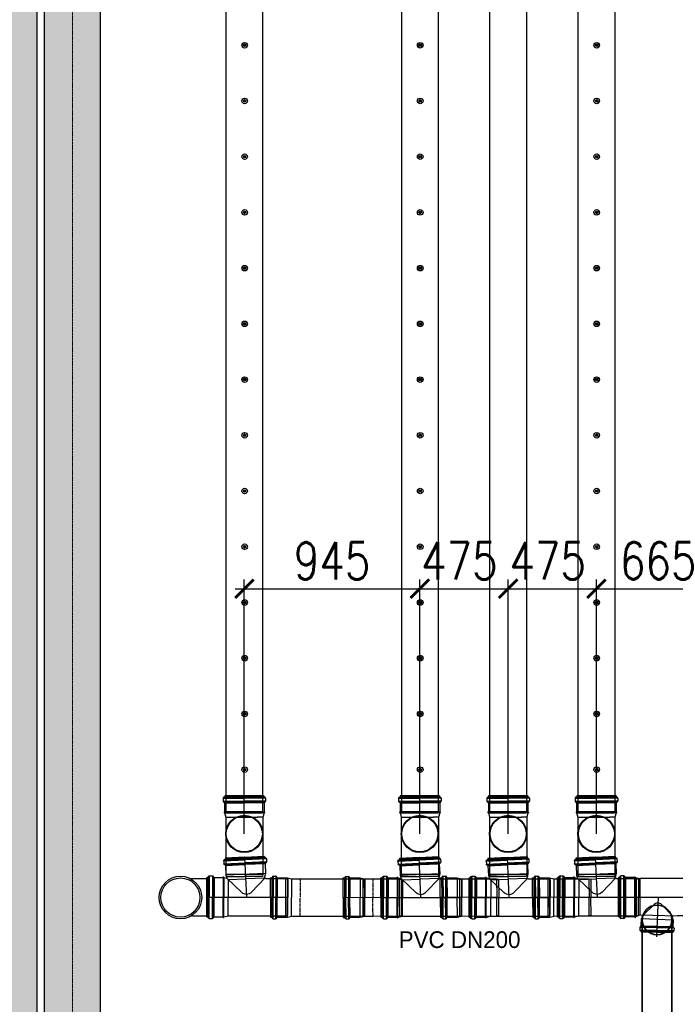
# Model space of a CAD drawing. Header units: millimetres. Extents: x -374129 to 1163271, y -112652 to 695637.
# Tile 92 of 256: x 38196 to 41724, y -45611 to -40310. Entities that reach past the tile are written whole.
import ezdxf
from ezdxf import colors
from ezdxf.entities.mleader import LeaderData, LeaderLine
from ezdxf.math import Vec2, Vec3

# ---------------------------------------------------------------- set-up
doc = ezdxf.new("R2010")
doc.units = ezdxf.units.MM
doc.header["$PDMODE"] = 4
for name, pattern in [('ACAD_ISO04W100', [30, 24, -3, 0, -3]), ('CENTER1', [0.77, 0.5, -0.1, 0.07, -0.1]), ('DASHDOT', [20, 13, -3.4, 0.2, -3.4])]:
    doc.linetypes.add(name, pattern=pattern)
for name, color, linetype in [('EAB_underground piping system', 1, 'Continuous'), ('FK_opisy', 7, 'Continuous'), ('KRT_kreskowanie', 252, 'Continuous'), ('KRT_opisy', 146, 'Continuous'), ('KRT_sciany', 2, 'Continuous'), ('KRT_technologia', 30, 'Continuous'), ('KRT_wymiary', 4, 'Continuous')]:
    doc.layers.add(name, color=color, linetype=linetype)
doc.layers.add('IS_pomocnicza', color=6, linetype='Continuous', lineweight=30)
doc.layers.add('KRT_osie', color=55, linetype='ACAD_ISO04W100', lineweight=18)
doc.styles.add('WYMIAR', font='romans.shx', dxfattribs={"width": 0.8})
doc.dimstyles.new('KRT_1-100', dxfattribs={"dimscale": 100, "dimtxt": 2, "dimasz": 1, "dimexe": 0.5, "dimexo": 0, "dimgap": 0.5, "dimtad": 1, "dimdec": 1, "dimrnd": 0.1, "dimzin": 9, "dimdsep": 46, "dimtxsty": 'WYMIAR', "dimblk": 'ARCHTICK', "dimcen": 0.09, "dimdle": 0.5, "dimclrd": 1, "dimclre": 252, "dimclrt": 256, "dimadec": 0, "dimazin": 0, "dimtfac": 1, "dimtdec": 1, "dimtmove": 0, "dimatfit": 3, "dimfxl": 1, "dimtolj": 1, "dimtzin": 0, "dimarcsym": 0})

# ---------------------------------------------------------------- blocks, each defined once
blk = doc.blocks.new('IS_KAO_trójnik_200_góra')
at = {"layer": 'KRT_technologia', "linetype": 'Continuous', "transparency": 33554687}
for p, q in [((34869.72, 13524.58), (34868.63, 13524.29)), ((34868.63, 13524.29), (34868.63, 13514.58)), ((34897.28, 13524.58), (34869.72, 13524.58)), ((34869.72, 13504.58), (34869.72, 13524.58)), ((34900.61, 13524.58), (34897.28, 13524.58)), ((34903.02, 13525.22), (34900.61, 13524.58)), ((34900.61, 13524.58), (34900.61, 13507.41)), ((34903.02, 13525.22), (34901.38, 13524.78)), ((34903.05, 13525.07), (34903.05, 13514.58)), ((34903.07, 13525.27), (34903.12, 13525.45)), ((34903.14, 13525.32), (34903.14, 13514.58)), ((34903.29, 13525.51), (34903.19, 13525.51)), ((34903.34, 13525.32), (34903.34, 13514.58)), ((34903.41, 13525.29), (34903.36, 13525.45)), ((34903.43, 13525.08), (34903.43, 13514.58)), ((34908.29, 13525.23), (34903.48, 13525.23)), ((34908.29, 13525.23), (34908.29, 13514.58)), ((34908.54, 13525.16), (34908.54, 13514.58)), ((34908.83, 13525.74), (34908.83, 13514.58)), ((34910.88, 13526.05), (34909.2, 13526.05)), ((34909.2, 13526.05), (34909.2, 13514.58)), ((34910.88, 13526.05), (34910.88, 13514.58)), ((34911.25, 13525.74), (34911.25, 13514.58)), ((34911.43, 13525.55), (34911.43, 13525.47)), ((34911.55, 13525.07), (34911.55, 13514.58)), ((34912.15, 13525.14), (34911.79, 13525.14)), ((34911.79, 13525.14), (34911.79, 13514.58)), ((34912.15, 13525.07), (34912.15, 13514.58)), ((34912.22, 13514.58), (34912.22, 13525.07)), ((34868.63, 13504.87), (34868.63, 13514.58)), ((34903.05, 13504.09), (34903.05, 13514.58)), ((34903.14, 13503.84), (34903.14, 13514.58)), ((34903.34, 13503.84), (34903.34, 13514.58)), ((34903.43, 13504.08), (34903.43, 13514.58)), ((34908.29, 13503.92), (34908.29, 13514.58)), ((34908.54, 13504), (34908.54, 13514.58)), ((34908.83, 13503.42), (34908.83, 13514.58)), ((34909.2, 13503.11), (34909.2, 13514.58)), ((34910.88, 13503.11), (34910.88, 13514.58)), ((34911.25, 13503.42), (34911.25, 13514.58)), ((34911.55, 13504.09), (34911.55, 13514.58)), ((34911.79, 13504.01), (34911.79, 13514.58)), ((34912.15, 13504.09), (34912.15, 13514.58)), ((34912.22, 13514.58), (34912.22, 13504.09)), ((34900.61, 13504.58), (34900.61, 13507.41)), ((34869.72, 13504.58), (34868.63, 13504.87)), ((34897.28, 13504.58), (34869.72, 13504.58)), ((34900.61, 13504.58), (34897.28, 13504.58)), ((34903.02, 13503.93), (34900.61, 13504.58)), ((34903.07, 13503.88), (34903.12, 13503.7)), ((34903.29, 13503.65), (34903.19, 13503.65)), ((34903.41, 13503.87), (34903.36, 13503.7)), ((34908.29, 13503.92), (34903.48, 13503.92)), ((34910.88, 13503.11), (34909.2, 13503.11)), ((34911.43, 13503.6), (34911.43, 13503.68)), ((34912.15, 13504.01), (34911.79, 13504.01))]:
    blk.add_line(p, q, dxfattribs=at)
at = {"layer": 'KRT_technologia'}
for radius in [10, 9.7]:
    blk.add_circle((34891.65, 13514.58), radius, dxfattribs=at)
at = {"layer": 'KRT_technologia', "linetype": 'Continuous', "transparency": 33554687}
for centre, radius, start, end in [((34903, 13525.29), 0.0727, 285, 345), ((34903.19, 13525.43), 0.0727, 90, 165), ((34903.29, 13525.43), 0.0727, 15, 90), ((34903.48, 13525.31), 0.0727, 195, 270), ((34908.29, 13525.6), 0.364, 270, 354.2608), ((34909.2, 13525.51), 0.545, 90, 174.2608), ((34910.88, 13525.51), 0.545, 5, 90), ((34911.79, 13525.51), 0.364, 185, 270), ((34912.15, 13525.07), 0.0727, 0, 90), ((34903, 13503.86), 0.0727, 15, 75), ((34903.19, 13503.72), 0.0727, 195, 270), ((34903.29, 13503.72), 0.0727, 270, 345), ((34903.48, 13503.85), 0.0727, 90, 165), ((34908.29, 13503.56), 0.364, 5.7392, 90), ((34909.2, 13503.65), 0.545, 185.7392, 270), ((34910.88, 13503.65), 0.545, 270, 355), ((34911.79, 13503.65), 0.364, 90, 175), ((34912.15, 13504.09), 0.0727, 270, 0)]:
    blk.add_arc(centre, radius, start, end, dxfattribs=at)
blk = doc.blocks.new('IS_KAO_rura_z_kielichem_200')
at = {"layer": 'KRT_technologia', "linetype": 'Continuous', "transparency": 33554687}
for p, q in [((34250.15, 14720.93), (34250.16, 14721.1)), ((34250.16, 14721.1), (34250.16, 14710.24)), ((34252.2, 14721.68), (34250.8, 14721.68)), ((34250.8, 14721.68), (34250.8, 14710.24)), ((34252.2, 14721.68), (34252.2, 14710.24)), ((34252.85, 14720.93), (34252.83, 14721.1)), ((34252.83, 14721.1), (34252.83, 14710.24)), ((34203.99, 14720.24), (34202.96, 14719.93)), ((34202.96, 14719.93), (34202.96, 14710.24)), ((34242.28, 14720.24), (34203.99, 14720.24)), ((34203.99, 14700.24), (34203.99, 14720.24)), ((34242.28, 14720.24), (34237.69, 14720.24)), ((34244.52, 14720.84), (34242.28, 14720.24)), ((34242.28, 14720.24), (34242.28, 14710.24)), ((34250.06, 14720.84), (34244.52, 14720.84)), ((34244.52, 14720.84), (34244.52, 14710.24)), ((34250.06, 14720.84), (34250.06, 14710.24)), ((34253.68, 14720.84), (34252.94, 14720.84)), ((34252.94, 14720.84), (34252.94, 14710.24)), ((34253.68, 14710.24), (34253.68, 14720.84)), ((34202.96, 14700.56), (34202.96, 14710.24)), ((34242.28, 14700.24), (34242.28, 14710.24)), ((34244.52, 14699.64), (34244.52, 14710.24)), ((34250.06, 14699.64), (34250.06, 14710.24)), ((34250.16, 14699.39), (34250.16, 14710.24)), ((34250.8, 14698.81), (34250.8, 14710.24)), ((34252.2, 14698.81), (34252.2, 14710.24)), ((34252.83, 14699.39), (34252.83, 14710.24)), ((34252.94, 14699.64), (34252.94, 14710.24)), ((34253.68, 14710.24), (34253.68, 14699.64)), ((34203.99, 14700.24), (34202.96, 14700.56)), ((34242.28, 14700.24), (34203.99, 14700.24)), ((34242.28, 14700.24), (34237.69, 14700.24)), ((34244.52, 14699.64), (34242.28, 14700.24)), ((34250.06, 14699.64), (34244.52, 14699.64)), ((34250.15, 14699.56), (34250.16, 14699.39)), ((34252.2, 14698.81), (34250.8, 14698.81)), ((34252.85, 14699.56), (34252.83, 14699.39)), ((34253.68, 14699.64), (34252.94, 14699.64))]:
    blk.add_line(p, q, dxfattribs=at)
at = {"layer": 'KRT_technologia', "linetype": 'CENTER1', "transparency": 33554687}
for p in [(34237.69, 14720.3), (34237.69, 14700.19)]:
    blk.add_line(p, (34237.69, 14710.24), dxfattribs=at)
at = {"layer": 'KRT_technologia', "linetype": 'Continuous', "transparency": 33554687}
for centre, radius, start, end in [((34250.8, 14721.04), 0.636, 90, 175), ((34252.2, 14721.04), 0.636, 5, 90), ((34250.06, 14720.94), 0.0909, 270, 355), ((34252.94, 14720.94), 0.0909, 185, 270), ((34250.06, 14699.55), 0.0909, 5, 90), ((34250.8, 14699.44), 0.636, 185, 270), ((34252.2, 14699.44), 0.636, 270, 355), ((34252.94, 14699.55), 0.0909, 90, 175)]:
    blk.add_arc(centre, radius, start, end, dxfattribs=at)
blk = doc.blocks.new('IS_WNT_KAO_trójnik_200')
at = {"layer": 'KRT_technologia', "linetype": 'Continuous', "transparency": 33554687}
for p, q in [((34085.82, 14801.68), (34097.3, 14801.72)), ((34085.82, 14801.69), (34085.82, 14800)), ((34086.14, 14802.05), (34097.29, 14802.09)), ((34086.32, 14802.23), (34086.4, 14802.24)), ((34086.73, 14802.95), (34086.73, 14802.6)), ((34086.73, 14802.6), (34097.29, 14802.63)), ((34097.29, 14803.03), (34086.8, 14803.03)), ((34086.8, 14802.95), (34097.29, 14802.99)), ((34086.8, 14802.35), (34097.3, 14802.39)), ((34107.77, 14802.95), (34097.28, 14802.92)), ((34107.84, 14802.6), (34097.28, 14802.56)), ((34107.77, 14802.35), (34097.28, 14802.32)), ((34108.44, 14802.06), (34097.28, 14802.02)), ((34108.76, 14801.69), (34097.28, 14801.65)), ((34097.29, 14803.03), (34107.78, 14803.03)), ((34097.29, 14781.52), (34097.29, 14803.03)), ((34107.79, 14803.03), (34107.86, 14802.97)), ((34107.86, 14802.95), (34107.86, 14802.6)), ((34108.27, 14802.23), (34108.19, 14802.24)), ((34108.77, 14801.69), (34108.77, 14800)), ((34085.83, 14800), (34097.3, 14800.04)), ((34086.14, 14799.63), (34097.3, 14799.67)), ((34086.64, 14799.1), (34086.64, 14793.86)), ((34086.65, 14799.1), (34097.3, 14799.13)), ((34086.73, 14799.34), (34097.3, 14799.38)), ((34108.76, 14800), (34097.29, 14799.97)), ((34108.45, 14799.64), (34097.29, 14799.6)), ((34107.87, 14799.34), (34097.29, 14799.31)), ((34107.95, 14799.1), (34097.29, 14799.06)), ((34107.95, 14799.1), (34107.95, 14793.86)), ((34075.88, 14790.6), (34074.8, 14790.26)), ((34074.8, 14790.26), (34075.22, 14780.56)), ((34086.59, 14791.06), (34075.88, 14790.6)), ((34076.75, 14770.61), (34075.88, 14790.6)), ((34086.64, 14793.86), (34087.17, 14791.86)), ((34086.64, 14793.86), (34107.95, 14793.86)), ((34087.06, 14791.31), (34094.66, 14784.04)), ((34087.26, 14791.38), (34097.26, 14791.42)), ((34106.77, 14791.45), (34097.26, 14791.42)), ((34099.81, 14784.16), (34107.51, 14792.23)), ((34106.77, 14791.45), (34107.18, 14781.95)), ((34107.95, 14793.86), (34107.5, 14792.18)), ((34109.12, 14792.69), (34107.5, 14792.18)), ((34109.16, 14792.54), (34109.61, 14782.06)), ((34109.17, 14792.74), (34109.21, 14792.92)), ((34109.24, 14792.79), (34109.71, 14782.06)), ((34109.38, 14792.99), (34109.27, 14792.98)), ((34109.43, 14792.8), (34109.9, 14782.07)), ((34109.5, 14792.77), (34109.45, 14792.94)), ((34109.54, 14792.56), (34110, 14782.08)), ((34114.39, 14792.93), (34109.58, 14792.72)), ((34114.39, 14792.93), (34114.85, 14782.29)), ((34114.63, 14792.87), (34115.1, 14782.3)), ((34114.9, 14793.46), (34115.39, 14782.31)), ((34116.94, 14793.86), (34115.26, 14793.79)), ((34115.26, 14793.79), (34115.76, 14782.33)), ((34116.94, 14793.86), (34117.44, 14782.4)), ((34117.32, 14793.57), (34117.81, 14782.42)), ((34117.5, 14793.39), (34117.51, 14793.31)), ((34117.65, 14792.91), (34118.11, 14782.43)), ((34118.24, 14793.01), (34117.89, 14792.99)), ((34117.89, 14792.99), (34118.35, 14782.44)), ((34118.25, 14792.94), (34118.7, 14782.46)), ((34118.78, 14782.46), (34118.32, 14792.94)), ((34099.81, 14784.16), (34100.5, 14784.88)), ((34094.12, 14781.38), (34075.22, 14780.56)), ((34075.65, 14770.86), (34075.22, 14780.56)), ((34118.78, 14782.46), (34092.93, 14781.33)), ((34107.62, 14771.96), (34107.18, 14781.95)), ((34110.07, 14771.58), (34109.61, 14782.06)), ((34110.17, 14771.33), (34109.71, 14782.06)), ((34110.37, 14771.34), (34109.9, 14782.07)), ((34110.45, 14771.59), (34110, 14782.08)), ((34115.32, 14771.64), (34114.85, 14782.29)), ((34115.56, 14771.73), (34115.1, 14782.3)), ((34115.88, 14771.16), (34115.39, 14782.31)), ((34116.26, 14770.87), (34115.76, 14782.33)), ((34117.94, 14770.94), (34117.44, 14782.4)), ((34118.29, 14771.27), (34117.81, 14782.42)), ((34118.56, 14771.95), (34118.11, 14782.43)), ((34118.81, 14771.89), (34118.35, 14782.44)), ((34119.16, 14771.97), (34118.7, 14782.46)), ((34118.78, 14782.46), (34119.24, 14771.98)), ((34076.75, 14770.61), (34075.65, 14770.86)), ((34107.62, 14771.96), (34076.75, 14770.61)), ((34110.04, 14771.42), (34107.62, 14771.96)), ((34110.1, 14771.37), (34110.15, 14771.2)), ((34110.33, 14771.15), (34110.23, 14771.15)), ((34110.44, 14771.38), (34110.4, 14771.21)), ((34115.32, 14771.64), (34110.5, 14771.43)), ((34117.94, 14770.94), (34116.26, 14770.87)), ((34118.46, 14771.46), (34118.46, 14771.54)), ((34119.17, 14771.9), (34118.81, 14771.89))]:
    blk.add_line(p, q, dxfattribs=at)
for centre, radius, start, end in [((34086.37, 14801.69), 0.545, 95, 180), ((34086.37, 14802.6), 0.364, 275, 0), ((34086.8, 14802.95), 0.0727, 90, 180), ((34107.78, 14802.95), 0.0727, 0, 90), ((34108.22, 14802.6), 0.364, 180, 265), ((34108.22, 14801.69), 0.545, 0, 85), ((34086.37, 14800), 0.545, 180, 264.2608), ((34086.27, 14799.1), 0.364, 0, 84.2608), ((34108.31, 14799.1), 0.364, 95.7392, 180), ((34108.22, 14800), 0.545, 275.7392, 0), ((34086.56, 14791.7), 0.636, 272.5, 15), ((34109.09, 14792.76), 0.0727, 287.5, 347.5), ((34109.28, 14792.91), 0.0727, 92.5, 167.5), ((34109.38, 14792.91), 0.0727, 17.5, 92.5), ((34109.57, 14792.79), 0.0727, 197.5, 272.5), ((34114.37, 14793.3), 0.364, 272.5, 356.7608), ((34115.28, 14793.24), 0.545, 92.5, 176.7608), ((34116.96, 14793.32), 0.545, 7.5, 92.5), ((34117.87, 14793.36), 0.364, 187.5, 272.5), ((34118.25, 14792.94), 0.0727, 2.5, 92.5), ((34097.18, 14786.67), 3.64, 226.25, 316.3455), ((34110.03, 14771.35), 0.0727, 17.5, 77.5), ((34110.22, 14771.22), 0.0727, 197.5, 272.5), ((34110.33, 14771.23), 0.0727, 272.5, 347.5), ((34110.51, 14771.36), 0.0727, 92.5, 167.5), ((34115.33, 14771.28), 0.364, 8.2392, 92.5), ((34116.23, 14771.41), 0.545, 188.2392, 272.5), ((34117.92, 14771.48), 0.545, 272.5, 357.5), ((34118.83, 14771.52), 0.364, 92.5, 177.5), ((34119.16, 14771.97), 0.0727, 272.5, 2.5)]:
    blk.add_arc(centre, radius, start, end, dxfattribs=at)
blk = doc.blocks.new('IS_KAO_kielich_200')
at = {"layer": 'KRT_technologia', "linetype": 'Continuous', "transparency": 33554687}
for p, q in [((34244.89, 14694.94), (34243.49, 14694.94)), ((34243.49, 14694.94), (34243.49, 14683.51)), ((34244.89, 14694.94), (34244.89, 14683.51)), ((34215.99, 14693.51), (34214.95, 14693.19)), ((34214.95, 14693.19), (34214.95, 14683.51)), ((34234.97, 14693.51), (34215.99, 14693.51)), ((34215.99, 14693.51), (34215.99, 14683.51)), ((34234.97, 14693.51), (34230.38, 14693.51)), ((34237.21, 14694.11), (34234.97, 14693.51)), ((34234.97, 14693.51), (34234.97, 14683.51)), ((34242.75, 14694.11), (34237.21, 14694.11)), ((34237.21, 14694.11), (34237.21, 14683.51)), ((34242.75, 14694.11), (34242.75, 14683.51)), ((34242.84, 14694.19), (34242.86, 14694.36)), ((34242.86, 14694.36), (34242.86, 14683.51)), ((34245.54, 14694.19), (34245.53, 14694.36)), ((34245.53, 14694.36), (34245.53, 14683.51)), ((34246.37, 14694.11), (34245.63, 14694.11)), ((34245.63, 14694.11), (34245.63, 14683.51)), ((34246.37, 14683.51), (34246.37, 14694.11)), ((34214.95, 14673.82), (34214.95, 14683.51)), ((34215.99, 14673.51), (34215.99, 14683.51)), ((34234.97, 14673.51), (34234.97, 14683.51)), ((34237.21, 14672.91), (34237.21, 14683.51)), ((34242.75, 14672.91), (34242.75, 14683.51)), ((34242.86, 14672.65), (34242.86, 14683.51)), ((34243.49, 14672.07), (34243.49, 14683.51)), ((34244.89, 14672.07), (34244.89, 14683.51)), ((34245.53, 14672.65), (34245.53, 14683.51)), ((34245.63, 14672.91), (34245.63, 14683.51)), ((34246.37, 14683.51), (34246.37, 14672.91)), ((34215.99, 14673.51), (34214.95, 14673.82)), ((34234.97, 14673.51), (34215.99, 14673.51)), ((34234.97, 14673.51), (34230.38, 14673.51)), ((34237.21, 14672.91), (34234.97, 14673.51)), ((34242.75, 14672.91), (34237.21, 14672.91)), ((34242.84, 14672.82), (34242.86, 14672.65)), ((34244.89, 14672.07), (34243.49, 14672.07)), ((34245.54, 14672.82), (34245.53, 14672.65)), ((34246.37, 14672.91), (34245.63, 14672.91))]:
    blk.add_line(p, q, dxfattribs=at)
at = {"layer": 'KRT_technologia', "linetype": 'CENTER1', "transparency": 33554687}
for p in [(34230.38, 14693.56), (34230.38, 14673.45)]:
    blk.add_line(p, (34230.38, 14683.51), dxfattribs=at)
at = {"layer": 'KRT_technologia', "linetype": 'DASHDOT', "ltscale": 3, "transparency": 33554687}
blk.add_lwpolyline([(34214.95, 14683.51), (34246.37, 14683.51)], dxfattribs=at)
at = {"layer": 'KRT_technologia', "linetype": 'Continuous', "transparency": 33554687}
for centre, radius, start, end in [((34243.49, 14694.31), 0.636, 90, 175), ((34244.89, 14694.31), 0.636, 5, 90), ((34242.75, 14694.2), 0.0909, 270, 355), ((34245.63, 14694.2), 0.0909, 185, 270), ((34242.75, 14672.81), 0.0909, 5, 90), ((34243.49, 14672.71), 0.636, 185, 270), ((34244.89, 14672.71), 0.636, 270, 355), ((34245.63, 14672.81), 0.0909, 90, 175)]:
    blk.add_arc(centre, radius, start, end, dxfattribs=at)
blk = doc.blocks.new('trojnik redukcyjny 200 na 160')
at = {"layer": 'KRT_technologia'}
for p, q in [((-205.3, 111.6), (-205.3, -111.6)), ((-201.7, -114.7), (-201.7, 114.7)), ((-184.8, 114.7), (-201.7, 114.7)), ((-184.8, -114.7), (-184.8, 114.7)), ((-181.1, 111.6), (-181.1, -111.6)), ((-127.6, 106.5), (-175.8, 106.5)), ((-175.8, 106.5), (-175.8, -106.5)), ((-126.9, 107.1), (-126.4, 108.7)), ((-126.2, -107.4), (-126.2, 107.4)), ((-125.7, 109.3), (-124.7, 109.3)), ((-124.2, 107.4), (-124.2, -107.4)), ((-124, 108.7), (-123.5, 107)), ((-123, 106.4), (-99, 100)), ((-215, -104.9), (-215, 104.9)), ((-210.8, 105.6), (-214.3, 105.6)), ((-214.3, 104.9), (-214.3, -104.9)), ((-210.8, 105.6), (-210.8, -105.6)), ((-208.3, -104.9), (-208.3, 104.9)), ((-178.2, -105.8), (-178.2, 105.8)), ((-127.2, 105), (-127.2, -105)), ((-123.3, -104.9), (-123.3, 104.9)), ((210, -100), (210, 100)), ((210, 100), (220.9, 97.1)), ((220.9, 97.1), (220.9, -97.1)), ((-214.3, 0), (220.9, 0)), ((0, 0), (-9.4, -213.8)), ((-210.8, -105.6), (-214.3, -105.6)), ((-123, -106.4), (-99, -95.1)), ((-86.4, -101.1), (-90.5, -114.4)), ((-86.5, -101.5), (-80.3, -95.5)), ((220.9, -97.1), (210, -100)), ((-184.8, -114.7), (-201.7, -114.7)), ((-127.6, -106.5), (-175.8, -106.5)), ((-126.9, -107.1), (-126.4, -108.7)), ((-125.7, -109.3), (-124.7, -109.3)), ((-124, -108.7), (-123.5, -107)), ((77.4, -162), (-91.8, -158.2)), ((-99.1, -163.3), (-99.4, -176.8)), ((84.1, -180.9), (-99.4, -176.8)), ((84.4, -167.4), (-99.1, -163.3)), ((-96.9, -179.8), (81.6, -183.8)), ((-96.5, -160.4), (82, -164.4)), ((-92.3, -184.3), (76.7, -188)), ((-92.3, -184.3), (-92.3, -187.1)), ((76.1, -191.4), (-91.8, -187.7)), ((-91.7, -187.1), (76.1, -190.8)), ((76.2, -186), (-91.6, -182.3)), ((76.7, -188), (76.6, -190.9)), ((84.4, -167.4), (84.1, -180.9))]:
    blk.add_line(p, q, dxfattribs=at)
for points in [[(210, 100), (-99, 100), (-99, -95.1), (102.8, -100)], [(-80.3, -95.5), (-22.1, -39.7)], [(77.3, -101.3), (19.1, -40.5)], [(210, -100), (102.8, -100)]]:
    blk.add_lwpolyline(points, dxfattribs=at)
blk.add_lwpolyline([(79.8, -121.5), (78.1, -160), (-92.4, -156.2), (-90.5, -114.4), (79.8, -121.8), (76.2, -105.7, -0.479656), (81.2, -99.5)], format="xyb", dxfattribs=at)
for centre, radius, start, end in [((-210.9, 109.4), 3.81, 271.4057, 5.6147), ((-201.7, 109.3), 5.45, 90, 174.2608), ((-184.8, 109.3), 5.45, 5.7392, 90), ((-175.8, 110.2), 3.64, 185.7392, 270), ((-127.6, 107.3), 0.727, 270, 345), ((-125.7, 108.5), 0.727, 90, 165), ((-124.7, 108.5), 0.727, 15, 90), ((-122.8, 107.1), 0.727, 195, 255), ((-214.3, 104.9), 0.727, 90, 180), ((-2.1, -61), 29.5, 44.0616, 140.886), ((-214.3, -104.9), 0.727, 180, 270), ((-210.9, -109.4), 3.81, 354.3853, 88.5943), ((-201.7, -109.3), 5.45, 185.7392, 270), ((-184.8, -109.3), 5.45, 270, 354.2608), ((-175.8, -110.2), 3.64, 90, 174.2608), ((-127.6, -107.3), 0.727, 15, 90), ((-125.7, -108.5), 0.727, 195, 270), ((-124.7, -108.5), 0.727, 270, 345), ((-122.8, -107.1), 0.727, 105, 165), ((-95.3, -156.2), 2.91, 274.4617, 358.7226), ((-95, -176.9), 4.36, 178.7226, 262.9834), ((-94.7, -163.4), 4.36, 94.4617, 178.7226), ((-95.3, -184.3), 3.05, 0.1283, 94.3373), ((-91.7, -187.1), 0.582, 178.7226, 268.7226), ((76.1, -190.8), 0.582, 268.7226, 358.7226), ((79.8, -188.2), 3.05, 83.1078, 177.3168), ((81, -160.1), 2.91, 178.7226, 262.9834), ((79.8, -180.8), 4.36, 274.4617, 358.7226), ((80.1, -167.3), 4.36, 358.7226, 82.9834)]:
    blk.add_arc(centre, radius, start, end, dxfattribs=at)
blk = doc.blocks.new('_ArchTick')
at = {"color": 0, "linetype": 'ByBlock', "const_width": 0.15}
blk.add_lwpolyline([(-0.5, -0.5), (0.5, 0.5)], dxfattribs=at)
blk = doc.blocks.new('*D2296')
at = {"layer": 'Defpoints', "color": 0}
for p in [(41369.7, -11286.3), (41369.7, -11891.3), (40424.7, -12606.3)]:
    blk.add_point(p, dxfattribs=at)
at = {"layer": 'KRT_wymiary', "color": 252, "lineweight": -2}
for p, q in [((40424.7, -12606.3), (40424.7, -11236.3)), ((41369.7, -11891.3), (41369.7, -11236.3))]:
    blk.add_line(p, q, dxfattribs=at)
at = {"layer": 'KRT_wymiary', "color": 1, "lineweight": -2}
blk.add_line((40374.7, -11286.3), (41419.7, -11286.3), dxfattribs=at)
at = {"layer": 'KRT_wymiary', "color": 1, "lineweight": -2, "xscale": 100, "yscale": 100, "zscale": 100, "rotation": 180}
blk.add_blockref('_ArchTick', (40424.7, -11286.3), dxfattribs=at)
at = {"layer": 'KRT_wymiary', "color": 1, "lineweight": -2, "xscale": 100, "yscale": 100, "zscale": 100}
blk.add_blockref('_ArchTick', (41369.7, -11286.3), dxfattribs=at)
at = {"layer": 'KRT_wymiary', "insert": (40897.2, -11136.3), "char_height": 200, "attachment_point": 5, "style": 'WYMIAR'}
blk.add_mtext('\\A1;945', dxfattribs=at)
blk = doc.blocks.new('*D2297')
at = {"layer": 'Defpoints', "color": 0}
for p in [(41844.7, -11286.3), (41844.7, -12306.3), (41369.7, -12606.3)]:
    blk.add_point(p, dxfattribs=at)
at = {"layer": 'KRT_wymiary', "color": 252, "lineweight": -2}
for p, q in [((41369.7, -12606.3), (41369.7, -11236.3)), ((41844.7, -12306.3), (41844.7, -11236.3))]:
    blk.add_line(p, q, dxfattribs=at)
at = {"layer": 'KRT_wymiary', "color": 1, "lineweight": -2}
blk.add_line((41319.7, -11286.3), (41894.7, -11286.3), dxfattribs=at)
at = {"layer": 'KRT_wymiary', "color": 1, "lineweight": -2, "xscale": 100, "yscale": 100, "zscale": 100, "rotation": 180}
blk.add_blockref('_ArchTick', (41369.7, -11286.3), dxfattribs=at)
at = {"layer": 'KRT_wymiary', "color": 1, "lineweight": -2, "xscale": 100, "yscale": 100, "zscale": 100}
blk.add_blockref('_ArchTick', (41844.7, -11286.3), dxfattribs=at)
at = {"layer": 'KRT_wymiary', "insert": (41582.2, -11136.3), "char_height": 200, "attachment_point": 5, "style": 'WYMIAR'}
blk.add_mtext('\\A1;475', dxfattribs=at)
blk = doc.blocks.new('*D2298')
at = {"layer": 'Defpoints', "color": 0}
for p in [(42319.7, -11286.3), (42319.7, -12176.3), (41844.7, -12606.3)]:
    blk.add_point(p, dxfattribs=at)
at = {"layer": 'KRT_wymiary', "color": 252, "lineweight": -2}
for p, q in [((41844.7, -12606.3), (41844.7, -11236.3)), ((42319.7, -12176.3), (42319.7, -11236.3))]:
    blk.add_line(p, q, dxfattribs=at)
at = {"layer": 'KRT_wymiary', "color": 1, "lineweight": -2}
blk.add_line((41794.7, -11286.3), (42369.7, -11286.3), dxfattribs=at)
at = {"layer": 'KRT_wymiary', "color": 1, "lineweight": -2, "xscale": 100, "yscale": 100, "zscale": 100, "rotation": 180}
blk.add_blockref('_ArchTick', (41844.7, -11286.3), dxfattribs=at)
at = {"layer": 'KRT_wymiary', "color": 1, "lineweight": -2, "xscale": 100, "yscale": 100, "zscale": 100}
blk.add_blockref('_ArchTick', (42319.7, -11286.3), dxfattribs=at)
at = {"layer": 'KRT_wymiary', "insert": (42057.2, -11136.3), "char_height": 200, "attachment_point": 5, "style": 'WYMIAR'}
blk.add_mtext('\\A1;475', dxfattribs=at)
blk = doc.blocks.new('*D2299')
at = {"layer": 'Defpoints', "color": 0}
for p in [(42984.7, -11286.3), (42984.7, -12506.3), (42319.7, -12606.3)]:
    blk.add_point(p, dxfattribs=at)
at = {"layer": 'KRT_wymiary', "color": 252, "lineweight": -2}
for p, q in [((42319.7, -12606.3), (42319.7, -11236.3)), ((42984.7, -12506.3), (42984.7, -11236.3))]:
    blk.add_line(p, q, dxfattribs=at)
at = {"layer": 'KRT_wymiary', "color": 1, "lineweight": -2}
blk.add_line((42269.7, -11286.3), (43034.7, -11286.3), dxfattribs=at)
at = {"layer": 'KRT_wymiary', "color": 1, "lineweight": -2, "xscale": 100, "yscale": 100, "zscale": 100, "rotation": 180}
blk.add_blockref('_ArchTick', (42319.7, -11286.3), dxfattribs=at)
at = {"layer": 'KRT_wymiary', "color": 1, "lineweight": -2, "xscale": 100, "yscale": 100, "zscale": 100}
blk.add_blockref('_ArchTick', (42984.7, -11286.3), dxfattribs=at)
at = {"layer": 'KRT_wymiary', "insert": (42652.2, -11136.3), "char_height": 200, "attachment_point": 5, "style": 'WYMIAR'}
blk.add_mtext('\\A1;665', dxfattribs=at)
blk = doc.blocks.new('sys napowietrzania')
at = {"layer": 'EAB_underground piping system', "lineweight": 35, "elevation": -3580.73}
for points in [[(42566.37, -13065.93), (42566.37, -13345.83), (42566.37, -15098.16)], [(42726.21, -13072.91), (42726.21, -13345.83), (42726.21, -15098.16)]]:
    blk.add_lwpolyline(points, dxfattribs=at)
at = {"layer": 'EAB_underground piping system', "lineweight": 35}
blk.add_circle((42646.29, -13069.42, -3187.36), 80, dxfattribs=at)
at = {"layer": 'KRT_technologia', "linetype": 'Continuous', "transparency": 33554687}
for p, q in [((40225.01, -12848.93, -3187.36), (40136.91, -12848.93, -3187.36)), ((40225.01, -13048.93, -3187.36), (40136.91, -13048.93, -3187.36))]:
    blk.add_line(p, q, dxfattribs=at)
at = {"layer": 'KRT_technologia', "linetype": 'Continuous', "transparency": 33554687, "elevation": -3247.62}
for points in [[(40524.98, -12485.01), (40524.98, -10582.71), (40524.98, -2349.21), (40324.98, -2349.21), (40324.98, -10582.71), (40324.98, -12485.01), (40424.98, -12485.01), (40524.98, -12485.01), (40521.81, -12495.38), (40424.98, -12495.38), (40328.14, -12495.38), (40324.98, -12485.01)], [(41469.98, -12485.01), (41469.98, -10582.71), (41469.98, -2349.21), (41269.98, -2349.21), (41269.98, -10582.71), (41269.98, -12485.01), (41369.98, -12485.01), (41469.98, -12485.01), (41466.81, -12495.38), (41369.98, -12495.38), (41273.14, -12495.38), (41269.98, -12485.01)], [(41944.98, -12485.01), (41944.98, -10582.71), (41944.98, -2349.21), (41744.98, -2349.21), (41744.98, -10582.71), (41744.98, -12485.01), (41844.98, -12485.01), (41944.98, -12485.01), (41941.81, -12495.38), (41844.98, -12495.38), (41748.14, -12495.38), (41744.98, -12485.01)], [(42419.98, -12485.01), (42419.98, -10582.71), (42419.98, -2349.21), (42219.98, -2349.21), (42219.98, -10582.71), (42219.98, -12485.01), (42319.98, -12485.01), (42419.98, -12485.01), (42416.81, -12495.38), (42319.98, -12495.38), (42223.14, -12495.38), (42219.98, -12485.01)]]:
    blk.add_lwpolyline(points, dxfattribs=at)
at = {"layer": 'KRT_technologia'}
for centre, radius in [((40426.48, -8360.34, -3247.62), 15), ((40426.48, -8360.34, -3247.62), 7), ((40426.48, -8360.34, -3247.62), 1.5), ((41371.48, -8360.34, -3247.62), 15), ((41371.48, -8360.34, -3247.62), 7), ((41371.48, -8360.34, -3247.62), 1.5), ((42321.48, -8360.34, -3247.62), 15), ((42321.48, -8360.34, -3247.62), 7), ((42321.48, -8360.34, -3247.62), 1.5), ((40426.48, -8660.34, -3247.62), 15), ((40426.48, -8660.34, -3247.62), 7), ((40426.48, -8660.34, -3247.62), 1.5), ((41371.48, -8660.34, -3247.62), 15), ((41371.48, -8660.34, -3247.62), 7), ((41371.48, -8660.34, -3247.62), 1.5), ((42321.48, -8660.34, -3247.62), 15), ((42321.48, -8660.34, -3247.62), 7), ((42321.48, -8660.34, -3247.62), 1.5), ((40426.48, -8960.34, -3247.62), 15), ((40426.48, -8960.34, -3247.62), 7), ((41371.48, -8960.34, -3247.62), 15), ((41371.48, -8960.34, -3247.62), 7), ((42321.48, -8960.34, -3247.62), 15), ((42321.48, -8960.34, -3247.62), 7), ((40426.48, -8960.34, -3247.62), 1.5), ((41371.48, -8960.34, -3247.62), 1.5), ((42321.48, -8960.34, -3247.62), 1.5), ((40426.48, -9260.34, -3247.62), 15), ((40426.48, -9260.34, -3247.62), 7), ((40426.48, -9260.34, -3247.62), 1.5), ((41371.48, -9260.34, -3247.62), 15), ((41371.48, -9260.34, -3247.62), 7), ((41371.48, -9260.34, -3247.62), 1.5), ((42321.48, -9260.34, -3247.62), 15), ((42321.48, -9260.34, -3247.62), 7), ((42321.48, -9260.34, -3247.62), 1.5), ((40426.48, -9560.34, -3247.62), 15), ((40426.48, -9560.34, -3247.62), 7), ((40426.48, -9560.34, -3247.62), 1.5), ((41371.48, -9560.34, -3247.62), 15), ((41371.48, -9560.34, -3247.62), 7), ((41371.48, -9560.34, -3247.62), 1.5), ((42321.48, -9560.34, -3247.62), 15), ((42321.48, -9560.34, -3247.62), 7), ((42321.48, -9560.34, -3247.62), 1.5), ((40426.48, -9860.34, -3247.62), 15), ((40426.48, -9860.34, -3247.62), 7), ((40426.48, -9860.34, -3247.62), 1.5), ((41371.48, -9860.34, -3247.62), 15), ((41371.48, -9860.34, -3247.62), 7), ((41371.48, -9860.34, -3247.62), 1.5), ((42321.48, -9860.34, -3247.62), 15), ((42321.48, -9860.34, -3247.62), 7), ((42321.48, -9860.34, -3247.62), 1.5), ((40426.48, -10160.34, -3247.62), 15), ((40426.48, -10160.34, -3247.62), 7), ((40426.48, -10160.34, -3247.62), 1.5), ((41371.48, -10160.34, -3247.62), 15), ((41371.48, -10160.34, -3247.62), 7), ((41371.48, -10160.34, -3247.62), 1.5), ((42321.48, -10160.34, -3247.62), 15), ((42321.48, -10160.34, -3247.62), 7), ((42321.48, -10160.34, -3247.62), 1.5), ((40426.48, -10460.34, -3247.62), 15), ((40426.48, -10460.34, -3247.62), 7), ((40426.48, -10460.34, -3247.62), 1.5), ((41371.48, -10460.34, -3247.62), 15), ((41371.48, -10460.34, -3247.62), 7), ((41371.48, -10460.34, -3247.62), 1.5), ((42321.48, -10460.34, -3247.62), 15), ((42321.48, -10460.34, -3247.62), 7), ((42321.48, -10460.34, -3247.62), 1.5), ((40426.48, -10760.34, -3247.62), 15), ((40426.48, -10760.34, -3247.62), 7), ((40426.48, -10760.34, -3247.62), 1.5), ((41371.48, -10760.34, -3247.62), 15), ((41371.48, -10760.34, -3247.62), 7), ((41371.48, -10760.34, -3247.62), 1.5), ((42321.48, -10760.34, -3247.62), 15), ((42321.48, -10760.34, -3247.62), 7), ((42321.48, -10760.34, -3247.62), 1.5), ((40426.48, -11060.34, -3247.62), 15), ((40426.48, -11060.34, -3247.62), 7), ((40426.48, -11060.34, -3247.62), 1.5), ((41371.48, -11060.34, -3247.62), 15), ((41371.48, -11060.34, -3247.62), 7), ((41371.48, -11060.34, -3247.62), 1.5), ((42321.48, -11060.34, -3247.62), 15), ((42321.48, -11060.34, -3247.62), 7), ((42321.48, -11060.34, -3247.62), 1.5), ((40426.48, -11360.34, -3247.62), 15), ((40426.48, -11360.34, -3247.62), 7), ((40426.48, -11360.34, -3247.62), 1.5), ((41371.48, -11360.34, -3247.62), 15), ((41371.48, -11360.34, -3247.62), 7), ((41371.48, -11360.34, -3247.62), 1.5), ((42321.48, -11360.34, -3247.62), 15), ((42321.48, -11360.34, -3247.62), 7), ((42321.48, -11360.34, -3247.62), 1.5), ((40426.48, -11660.34, -3247.62), 15), ((40426.48, -11660.34, -3247.62), 7), ((40426.48, -11660.34, -3247.62), 1.5), ((41371.48, -11660.34, -3247.62), 15), ((41371.48, -11660.34, -3247.62), 7), ((41371.48, -11660.34, -3247.62), 1.5), ((42321.48, -11660.34, -3247.62), 15), ((42321.48, -11660.34, -3247.62), 7), ((42321.48, -11660.34, -3247.62), 1.5), ((40426.48, -11960.34, -3247.62), 15), ((40426.48, -11960.34, -3247.62), 7), ((40426.48, -11960.34, -3247.62), 1.5), ((41371.48, -11960.34, -3247.62), 15), ((41371.48, -11960.34, -3247.62), 7), ((41371.48, -11960.34, -3247.62), 1.5), ((42321.48, -11960.34, -3247.62), 15), ((42321.48, -11960.34, -3247.62), 7), ((42321.48, -11960.34, -3247.62), 1.5), ((40426.48, -12260.34, -3247.62), 15), ((41371.48, -12260.34, -3247.62), 15), ((42321.48, -12260.34, -3247.62), 15), ((40426.48, -12260.34, -3247.62), 7), ((40426.48, -12260.34, -3247.62), 1.5), ((41371.48, -12260.34, -3247.62), 7), ((41371.48, -12260.34, -3247.62), 1.5), ((42321.48, -12260.34, -3247.62), 7), ((42321.48, -12260.34, -3247.62), 1.5)]:
    blk.add_circle(centre, radius, dxfattribs=at)
at = {"layer": 'KRT_technologia', "linetype": 'Continuous', "transparency": 33554687}
for radius in [114.73, 105.42]:
    blk.add_circle((40080.67, -12948.93, -3187.36), radius, dxfattribs=at)
at = {"layer": 'IS_pomocnicza', "xscale": 10, "yscale": 10, "zscale": 10, "rotation": 90}
for p in [(175570.44, -361522.81, -3187.36), (176515.44, -361522.81, -3187.36), (176990.44, -361522.81, -3187.36), (177465.44, -361522.81, -3187.36)]:
    blk.add_blockref('IS_KAO_trójnik_200_góra', p, dxfattribs=at)
at = {"layer": 'KRT_kreskowanie'}
blk.add_blockref('trojnik redukcyjny 200 na 160', (42653, -12947.18, -2922.5), dxfattribs=at)
at = {"layer": 'KRT_technologia', "yscale": 10, "zscale": 10}
for name, p, xscale, rotation in [('IS_WNT_KAO_trójnik_200', (387533.36, -145748.69, -2922.5), -10, 2.5000000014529), ('IS_WNT_KAO_trójnik_200', (388471.06, -145750.42, -3187.36), -10, 2.5000000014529), ('IS_WNT_KAO_trójnik_200', (388946.06, -145750.42, -3187.36), -10, 2.5000000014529), ('IS_WNT_KAO_trójnik_200', (389420.75, -145748.67, -2922.5), -10, 2.5000000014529), ('IS_KAO_rura_z_kielichem_200', (383102.2, 134153.51, -3187.36), 10, 180)]:
    blk.add_blockref(name, p, dxfattribs=dict(at, xscale=xscale, rotation=rotation))
at = {"layer": 'KRT_technologia', "linetype": 'Continuous', "ltscale": 3, "xscale": 10, "yscale": 10, "zscale": 10}
for p, rotation in [((382731.47, 135482.51, -3187.36), 180.2674769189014), ((383254.06, 135483.19, -3187.36), 180.2674769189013), ((383750.93, 135483.26, -3187.36), 180.2674769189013)]:
    blk.add_blockref('IS_KAO_kielich_200', p, dxfattribs=dict(at, rotation=rotation))
at = {"layer": 'KRT_opisy', "insert": (41583.33, -13176.34, -3187.36), "char_height": 90, "attachment_point": 5}
blk.add_mtext('PVC DN200', dxfattribs=at)
at = {"layer": 'KRT_wymiary'}
for base, p1, p2, picture, middle in [((41369.67, -11286.27, -3580.73), (40424.67, -12606.27, -3187.36), (41369.67, -11891.27, -3187.36), '*D2296', (40897.17, -11136.27, -3580.73)), ((42984.67, -11286.27, -3580.73), (42319.67, -12606.27, -3187.36), (42984.67, -12506.27, -3187.36), '*D2299', (42652.17, -11136.27, -3580.73))]:
    dim = blk.add_linear_dim(base=base, p1=p1, p2=p2, dimstyle='KRT_1-100', dxfattribs=at)
    dim.commit()
    dim.dimension.update_dxf_attribs({"geometry": picture, "text_midpoint": middle})
for base, p1, p2, picture, middle in [((41844.67, -11286.27, -3580.73), (41369.67, -12606.27, -3187.36), (41844.67, -12306.27, -3187.36), '*D2297', (41582.17, -11286.27, -3580.73)), ((42319.67, -11286.27, -3580.73), (41844.67, -12606.27, -3187.36), (42319.67, -12176.27, -3187.36), '*D2298', (42057.17, -11286.27, -3580.73))]:
    dim = blk.add_linear_dim(base=base, p1=p1, p2=p2, dimstyle='KRT_1-100', dxfattribs=at)
    dim.commit()
    dim.dimension.update_dxf_attribs({"geometry": picture, "text_midpoint": middle, "dimtype": 128})

msp = doc.modelspace()

# ---------------------------------------------------------------- hatches: boundary and pattern name
at = {"layer": 'KRT_kreskowanie'}
h = msp.add_hatch(dxfattribs=at)
h.set_pattern_fill('ANSI33', color=256, scale=20, style=0)
h.set_pattern_definition([(45, (-1e-05, 3009.36), (-89.80256, 89.80256), []), (45, (89.8, 3009.36), (-89.80256, 89.80256), [63.5, -31.75])])
h.paths.add_polyline_path([(38290, -33690.64), (19090, -33690.64), (19090, -46990.64), (19390, -46990.64), (19390, -33990.64), (25390, -33990.64), (25390, -46990.64), (25690, -46990.64), (25690, -33990.64), (31690, -33990.64), (31690, -46990.64), (31990, -46990.64), (31990, -33990.64), (37990, -33990.64), (37990, -46990.64), (38290, -46990.64)])
h.paths.add_polyline_path([(51230, -33990.64), (57230, -33990.64), (57230, -46990.64), (57530, -46990.64), (57530, -33690.64), (38330, -33690.64), (38330, -46990.64), (38630, -46990.64), (38630, -33990.64), (44630, -33990.64), (44630, -46990.64), (44930, -46990.64), (44930, -33990.64), (50930, -33990.64), (50930, -46990.64), (51230, -46990.64)])
h.paths.add_polyline_path([(70470, -33690.64), (57570, -33690.64), (57570, -46990.64), (57870, -46990.64), (57870, -33990.64), (63870, -33990.64), (63870, -46990.64), (64170, -46990.64), (64170, -33990.64), (70170, -33990.64), (70170, -46990.64), (70470, -46990.64)])

# ---------------------------------------------------------------- linework, layer by layer
at = {"layer": 'KRT_osie', "ltscale": 0.5}
msp.add_line((38480, -27801.99), (38480, -48285.63), dxfattribs=at)
at = {"layer": 'KRT_sciany'}
for p, q in [((38290, -46990.64), (38290, -33690.64)), ((38330, -46990.64), (38330, -33690.64)), ((38630, -46990.64), (38630, -33990.64))]:
    msp.add_line(p, q, dxfattribs=at)

# ---------------------------------------------------------------- block references
msp.add_blockref('sys napowietrzania', (-1019.98, -32087.66, 3070))

# ---------------------------------------------------------------- leaders
at = {"layer": 'FK_opisy', "color": 1}
ml = msp.add_multileader_mtext('Standard', dxfattribs=at)
ml.set_content('\\C54;WYPEŁNIENIE Z DESEK DREWNIANYCH GR.10cm. USZCZELNIONYCH OD WNĘTRZA FOLIĄ BUDOWLANĄ GR.0.5mm', style='WYMIAR')
ml.set_leader_properties()
ml.build(insert=Vec2(0, 0))
ml.multileader.update_dxf_attribs({"text_left_attachment_type": 6, "text_right_attachment_type": 6, "dogleg_length": 0.36, "arrow_head_size": 200, "scale": 100})
ctx = ml.context
ctx.base_point, ctx.scale, ctx.char_height, ctx.arrow_head_size, ctx.landing_gap_size, ctx.plane_origin = Vec3(-6581.15, -44729.21), 100, 200, 200, 9, Vec3(-43361.71, -127601.34)
ctx.left_attachment, ctx.right_attachment = 6, 6
notes = []
notes.append((ctx, [(0, (1, 1, 0), (-6617.15, -44729.21), (1, 0), 36, [(0, [(-7456.67, -46780.64)], 0, [])])]))
ctx.mtext.insert, ctx.mtext.width, ctx.mtext.defined_height, ctx.mtext.line_spacing_style, ctx.mtext.flow_direction = Vec3(-6572.15, -44489.21), 3640.4709, 1400.46, 2, 5
for ctx, leaders in notes:
    for number, flags, end, landing, length, lines in leaders:
        leader = LeaderData()
        leader.index, (leader.has_last_leader_line, leader.has_dogleg_vector, leader.attachment_direction) = number, flags
        leader.last_leader_point, leader.dogleg_vector, leader.dogleg_length = Vec3(end), Vec3(landing), length
        for number, points, colour, breaks in lines:
            line = LeaderLine()
            line.index, line.vertices, line.color, line.breaks = number, Vec3.list(points), colors.encode_raw_color(colour), breaks
            leader.lines.append(line)
        ctx.leaders.append(leader)

doc.saveas('drawing.dxf')
